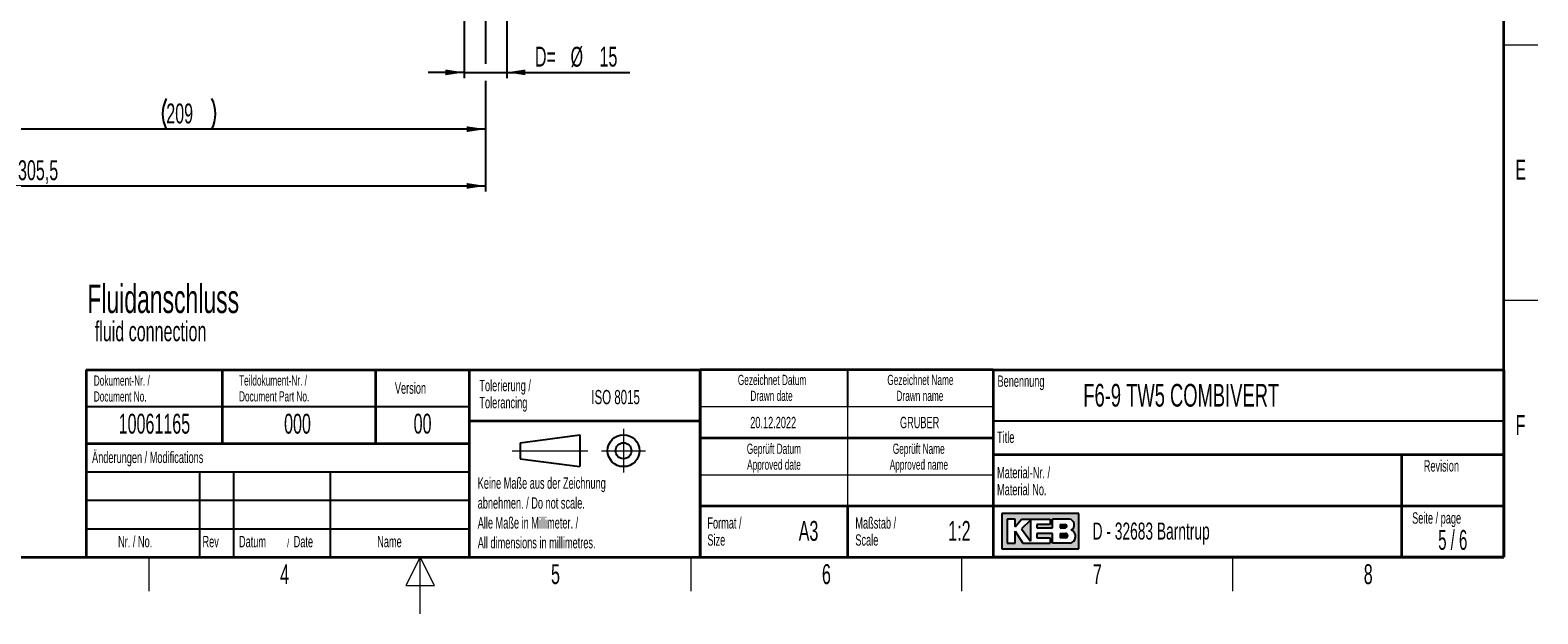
# Paper-space layout 'Blatt5' of a CAD drawing. Header units: millimetres. Extents: x 5 to 418, y 2 to 292.
# Tile 10 of 18: x 148 to 414, y 2 to 105. Entities that reach past the tile are written whole.
import ezdxf

# ---------------------------------------------------------------- set-up
doc = ezdxf.new("R2010")
doc.units = ezdxf.units.MM
doc.layers.add('SLD-0', color=7, linetype='Continuous')
doc.styles.add('SLDTEXTSTYLE0', font='TXT', dxfattribs={"width": 0.605})
doc.styles.add('SLDTEXTSTYLE1', font='TXT', dxfattribs={"width": 0.563})
doc.dimstyles.new('SLDDIMSTYLE3', dxfattribs={"dimtxt": 3.5, "dimasz": 3.302, "dimexe": 0, "dimexo": 0.0625, "dimgap": 0.875, "dimtad": 1, "dimlfac": 2, "dimrnd": 1e-09, "dimzin": 12, "dimdsep": 46, "dimtxsty": 'SLDTEXTSTYLE0', "dimsah": 1, "dimcen": 0.09, "dimadec": 0, "dimazin": 3, "dimtfac": 1, "dimtmove": 0, "dimatfit": 0, "dimfxl": 1, "dimfrac": 2, "dimtolj": 1, "dimtzin": 12, "dimarcsym": 0})
doc.dimstyles.new('SLDDIMSTYLE4', dxfattribs={"dimtxt": 3.5, "dimasz": 3.302, "dimexe": 0, "dimexo": 0.0625, "dimgap": 0.875, "dimtad": 1, "dimlfac": 2, "dimrnd": 1e-09, "dimzin": 12, "dimdsep": 46, "dimtxsty": 'SLDTEXTSTYLE0', "dimsah": 1, "dimcen": 0.09, "dimadec": 0, "dimazin": 3, "dimtfac": 1, "dimtofl": 0, "dimtmove": 0, "dimatfit": 3, "dimfxl": 1, "dimfrac": 2, "dimtolj": 1, "dimtzin": 12, "dimarcsym": 0})

# ---------------------------------------------------------------- blocks, each defined once
blk = doc.blocks.new('_D_31')
at = {"layer": 'SLD-0', "color": 7}
for p, q in [((124.0047567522, 123.6299808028), (124.0047567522, 86.3799808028)), ((228.5047567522, 123.6299808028), (228.5047567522, 98.8799808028)), ((228.5047567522, 95.8799808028), (228.5047567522, 86.3799808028)), ((228.5047567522, 87.3799808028), (124.0047567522, 87.3799808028))]:
    blk.add_line(p, q, dxfattribs=at)
for centre, radius, start, end in [((177.6158678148, 90.065744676), 6.00555059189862, 153.4349488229, 206.5650511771), ((174.8936454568, 90.065744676), 6.005550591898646, 333.4349488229, 26.5650511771)]:
    blk.add_arc(centre, radius, start, end, dxfattribs=at)
for points in [[(124.0047567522, 87.3799808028), (127.3067567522, 86.8719808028), (127.3067567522, 87.8879808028)], [(228.5047567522, 87.3799808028), (225.2027567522, 87.8879808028), (225.2027567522, 86.8719808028)]]:
    blk.add_solid(points, dxfattribs=at)
at = {"layer": 'SLD-0', "color": 7, "insert": (172.2443400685, 91.8917181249), "char_height": 3.5, "attachment_point": 1, "style": 'SLDTEXTSTYLE0'}
blk.add_mtext('209', dxfattribs=at)
blk = doc.blocks.new('_D_32')
at = {"layer": 'SLD-0', "color": 7}
for p, q in [((224.7547567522, 123.6299808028), (224.7547567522, 96.3799808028)), ((232.2547567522, 123.6299808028), (232.2547567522, 96.3799808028)), ((224.7547567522, 97.3799808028), (218.4047567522, 97.3799808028)), ((224.7547567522, 97.3799808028), (232.2547567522, 97.3799808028)), ((232.2547567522, 97.3799808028), (253.9573624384, 97.3799808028))]:
    blk.add_line(p, q, dxfattribs=at)
for points in [[(224.7547567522, 97.3799808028), (221.4527567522, 97.8879808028), (221.4527567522, 96.8719808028)], [(232.2547567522, 97.3799808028), (235.5567567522, 96.8719808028), (235.5567567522, 97.8879808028)]]:
    blk.add_solid(points, dxfattribs=at)
at = {"layer": 'SLD-0', "color": 7, "char_height": 3.5, "attachment_point": 1, "style": 'SLDTEXTSTYLE0'}
for s, insert in [('D=', (237.2266329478, 101.9014402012)), ('%%c', (243.5071883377, 101.891717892)), ('15', (248.6101403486, 101.9014402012))]:
    blk.add_mtext(s, dxfattribs=dict(at, insert=insert))
blk = doc.blocks.new('_D_34')
at = {"layer": 'SLD-0', "color": 7}
for p, q in [((75.7547567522, 148.3358855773), (75.7547567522, 141.3799808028)), ((75.7547567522, 138.3799808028), (75.7547567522, 125.1299808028)), ((228.5047567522, 123.6299808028), (228.5047567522, 98.8799808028)), ((75.7547567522, 122.1299808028), (75.7547567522, 108.8799808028)), ((75.7547567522, 105.8799808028), (75.7547567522, 76.3799808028)), ((228.5047567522, 95.8799808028), (228.5047567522, 76.3799808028)), ((75.7547567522, 77.3799808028), (228.5047567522, 77.3799808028))]:
    blk.add_line(p, q, dxfattribs=at)
for points in [[(75.7547567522, 77.3799808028), (79.0567567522, 76.8719808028), (79.0567567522, 77.8879808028)], [(228.5047567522, 77.3799808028), (225.2027567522, 77.8879808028), (225.2027567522, 76.8719808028)]]:
    blk.add_solid(points, dxfattribs=at)
at = {"layer": 'SLD-0', "color": 7, "insert": (146.1141319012, 81.8917181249), "char_height": 3.5, "attachment_point": 1, "style": 'SLDTEXTSTYLE0'}
blk.add_mtext('305,5', dxfattribs=at)

psp = doc.layouts.new('Blatt5')

# ---------------------------------------------------------------- hatches: boundary and pattern name
at = {"linetype": 'Continuous'}
h = psp.add_hatch(color=7, dxfattribs=at)
h.paths.add_polyline_path([(319.519086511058, 13.45626988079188), (333.083981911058, 13.45626988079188), (333.083981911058, 19.65736492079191), (319.519086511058, 19.65736492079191)], flags=0)
edge = h.paths.add_edge_path(flags=0)
edge.add_arc((331.3188604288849, 15.61738520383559), 1.20464082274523, -81.72003226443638, 70.1709600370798, ccw=False)
edge.add_line((331.4923410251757, 14.42530131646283), (331.480008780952, 14.42519098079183))
edge.add_line((331.480008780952, 14.42519098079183), (328.4331606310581, 14.42519098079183))
edge.add_line((328.4331606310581, 14.42519098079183), (328.4331606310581, 16.16924896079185))
edge.add_line((328.4331606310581, 16.16924896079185), (325.7201815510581, 16.16924896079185))
edge.add_line((325.7201815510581, 16.16924896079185), (325.7201815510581, 15.39411208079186))
edge.add_line((325.7201815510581, 15.39411208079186), (328.0455921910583, 15.39411208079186))
edge.add_line((328.0455921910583, 15.39411208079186), (328.0455921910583, 14.42519098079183))
edge.add_line((328.0455921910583, 14.42519098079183), (323.2009866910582, 14.42519098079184))
edge.add_line((323.2009866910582, 14.42519098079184), (321.8444971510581, 16.55681740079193))
edge.add_line((321.8444971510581, 16.55681740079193), (321.8444971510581, 14.42519098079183))
edge.add_line((321.8444971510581, 14.42519098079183), (320.4880076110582, 14.42519098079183))
edge.add_line((320.4880076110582, 14.42519098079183), (320.4880076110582, 18.68844382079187))
edge.add_line((320.4880076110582, 18.68844382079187), (321.8444971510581, 18.68844382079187))
edge.add_line((321.8444971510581, 18.68844382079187), (321.8444971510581, 17.33195428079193))
edge.add_line((321.8444971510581, 17.33195428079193), (323.0072024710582, 18.68844382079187))
edge.add_line((323.0072024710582, 18.68844382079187), (328.0455921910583, 18.68844382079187))
edge.add_line((328.0455921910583, 18.68844382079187), (328.0455921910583, 17.71952272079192))
edge.add_line((328.0455921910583, 17.71952272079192), (325.7201815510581, 17.71952272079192))
edge.add_line((325.7201815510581, 17.71952272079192), (325.7201815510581, 17.13817006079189))
edge.add_line((325.7201815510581, 17.13817006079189), (328.4331606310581, 17.13817006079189))
edge.add_line((328.4331606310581, 17.13817006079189), (328.4331606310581, 18.68844382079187))
edge.add_line((328.4331606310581, 18.68844382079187), (331.4242487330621, 18.68844382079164))
edge.add_line((331.4242487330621, 18.68844382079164), (331.4256482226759, 18.68844382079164))
edge.add_line((331.4256482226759, 18.68844382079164), (331.4259454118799, 18.68845828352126))
edge.add_arc((331.2860949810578, 17.67430640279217), 1.023749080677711, -64.45894120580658, 82.14849338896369, ccw=False)
psp.add_hatch(color=7, dxfattribs=at).paths.add_polyline_path([(324.5574762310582, 14.81275942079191), (324.557476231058, 18.49465960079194), (323.0072024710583, 16.94438584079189)], flags=0)
h = psp.add_hatch(color=7, dxfattribs=at)
edge = h.paths.add_edge_path(flags=0)
edge.add_line((329.7896501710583, 17.13817006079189), (330.6013652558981, 17.13817006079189))
edge.add_arc((330.6568434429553, 17.42884639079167), 0.2959232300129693, 259.1945394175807, 460.8054605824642)
edge.add_line((330.6013652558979, 17.71952272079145), (329.7896501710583, 17.71952272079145))
edge.add_line((329.7896501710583, 17.71952272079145), (329.7896501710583, 17.13817006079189))
h = psp.add_hatch(color=7, dxfattribs=at)
edge = h.paths.add_edge_path(flags=0)
edge.add_line((329.7896501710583, 15.39411208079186), (330.7588584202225, 15.39411208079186))
edge.add_arc((330.7588584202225, 15.78168052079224), 0.3875684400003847, 270.0000000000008, 450.0000000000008)
edge.add_line((330.7588584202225, 16.16924896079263), (330.7386620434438, 16.16924896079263))
edge.add_line((330.7386620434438, 16.16924896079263), (329.7896501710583, 16.16924896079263))
edge.add_line((329.7896501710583, 16.16924896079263), (329.7896501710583, 15.39411208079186))

# ---------------------------------------------------------------- linework, layer by layer
at = {"layer": 'SLD-0', "lineweight": 35}
for p, q in [((408, 12), (408, 282.5)), ((158.116731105, 45.0000000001), (225.616731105, 45.0000000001)), ((158.116731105, 45.0000000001), (158.116731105, 32.0000000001)), ((182.116731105, 45.0000000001), (182.116731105, 32.0000000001)), ((209.116731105, 45.0000000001), (209.116731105, 32.0000000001)), ((225.616731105, 45.0000000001), (225.616731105, 32.0000000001)), ((225.616731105, 45), (266.3304509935, 45)), ((225.616731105, 45), (225.616731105, 36)), ((266.3304509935, 12), (266.3304509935, 45)), ((266.3304509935, 45), (266.3304509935, 12)), ((318, 45), (266.3304509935, 45)), ((318, 45), (318, 12)), ((318, 45), (318, 40.1053465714)), ((318, 45), (408, 45)), ((318, 45), (318, 12)), ((408, 45), (408, 12)), ((225.616731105, 36), (266.3304509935, 36)), ((225.616731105, 36), (225.616731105, 12)), ((158.116731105, 31.9999999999), (158.116731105, 12)), ((158.116731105, 31.9999999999), (225.616731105, 31.9999999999)), ((225.616731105, 31.9999999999), (225.616731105, 12)), ((266.3304509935, 33), (318, 33)), ((408, 30), (318, 30)), ((390, 12), (390, 30)), ((266.3304509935, 21), (318, 21)), ((292.3304509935, 21), (292.3304509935, 12)), ((318, 21), (390, 21)), ((390, 21), (408, 21)), ((26, 12), (408, 12)), ((158.116731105, 12), (225.616731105, 12)), ((225.616731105, 12), (266.3304509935, 12)), ((266.3304509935, 12), (318, 12)), ((408, 12), (318, 12))]:
    psp.add_line(p, q, dxfattribs=at)
at = {"layer": 'SLD-0', "lineweight": 18}
for p, q in [((408, 102.25), (414, 102.25)), ((408, 57.25), (414, 57.25)), ((266.3304509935, 38.5), (318, 38.5)), ((292.3304509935, 38.5), (292.3304509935, 33)), ((252.8396209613, 34.5746449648), (252.8396209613, 26.8746449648)), ((292.3304509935, 33), (292.3304509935, 26.5)), ((233.2396209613, 30.7246449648), (246.5396209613, 30.7246449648)), ((248.9896209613, 30.7246449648), (256.6896209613, 30.7246449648)), ((266.3304509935, 26.5), (318, 26.5)), ((292.3304509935, 26.5), (292.3304509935, 21)), ((169.25, 6), (169.25, 12)), ((217, 12), (214.5, 7)), ((217, 2), (217, 12)), ((219.5, 7), (217, 12)), ((264.75, 6), (264.75, 12)), ((312.5, 6), (312.5, 12)), ((360.25, 6), (360.25, 12)), ((214.5, 7), (219.5, 7))]:
    psp.add_line(p, q, dxfattribs=at)
at = {"layer": 'SLD-0'}
for p, q in [((292.3304509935, 45), (292.3304509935, 38.5)), ((158.116731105, 38.5000000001), (225.616731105, 38.5000000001)), ((318, 36), (408, 36)), ((158.116731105, 27), (225.616731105, 27)), ((178.116731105, 27), (178.116731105, 12)), ((184.116731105, 27), (184.116731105, 12)), ((201.116731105, 27), (201.116731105, 12)), ((158.116731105, 22), (225.616731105, 22)), ((331.4242487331, 18.6884438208), (331.4256482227, 18.6884438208)), ((331.4256482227, 18.6884438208), (331.4259454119, 18.6884582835)), ((158.116731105, 17), (225.616731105, 17)), ((331.480008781, 14.4251909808), (331.4923410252, 14.4253013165))]:
    psp.add_line(p, q, dxfattribs=at)
at = {"layer": 'SLD-0', "lineweight": 25}
for p, q in [((158.116731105, 32.0000000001), (225.616731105, 32.0000000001)), ((234.6396209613, 32.1246449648), (245.1396209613, 33.5246449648)), ((234.6396209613, 32.1246449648), (234.6396209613, 29.3246449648)), ((245.1396209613, 33.5246449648), (245.1396209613, 27.9246449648)), ((234.6396209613, 29.3246449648), (245.1396209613, 27.9246449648))]:
    psp.add_line(p, q, dxfattribs=at)
at = {"layer": 'SLD-0', "linetype": 'Continuous'}
for p, q in [((333.0839819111, 19.6573649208), (319.5190865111, 19.6573649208)), ((319.5190865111, 19.6573649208), (319.5190865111, 13.4562698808)), ((321.8444971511, 18.6884438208), (320.4880076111, 18.6884438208)), ((320.4880076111, 18.6884438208), (320.4880076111, 14.4251909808)), ((321.8444971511, 17.3319542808), (323.0072024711, 18.6884438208)), ((321.8444971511, 17.3319542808), (321.8444971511, 18.6884438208)), ((323.0072024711, 18.6884438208), (328.0455921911, 18.6884438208)), ((328.0455921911, 18.6884438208), (328.0455921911, 17.7195227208)), ((331.4242487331, 18.6884438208), (328.4331606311, 18.6884438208)), ((328.4331606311, 17.1381700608), (328.4331606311, 18.6884438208)), ((331.4242487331, 18.6884438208), (331.4256482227, 18.6884438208)), ((331.4256482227, 18.6884438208), (331.4259454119, 18.6884582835)), ((333.0839819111, 13.4562698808), (333.0839819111, 19.6573649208)), ((321.8444971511, 14.4251909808), (321.8444971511, 16.5568174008)), ((321.8444971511, 16.5568174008), (323.2009866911, 14.4251909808)), ((324.5574762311, 18.4946596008), (323.0072024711, 16.9443858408)), ((323.0072024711, 16.9443858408), (324.5574762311, 14.8127594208)), ((324.5574762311, 18.4946596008), (324.5574762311, 14.8127594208)), ((325.7201815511, 17.7195227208), (325.7201815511, 17.1381700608)), ((328.0455921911, 17.7195227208), (325.7201815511, 17.7195227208)), ((325.7201815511, 17.1381700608), (328.4331606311, 17.1381700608)), ((325.7201815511, 16.1692489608), (325.7201815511, 15.3941120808)), ((328.4331606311, 16.1692489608), (325.7201815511, 16.1692489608)), ((328.4331606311, 14.4251909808), (328.4331606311, 16.1692489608)), ((329.7896501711, 17.7195227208), (330.6013652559, 17.7195227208)), ((329.7896501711, 17.7195227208), (329.7896501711, 17.1381700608)), ((329.7896501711, 17.1381700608), (330.6013652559, 17.1381700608)), ((329.7896501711, 16.1692489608), (330.7588584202, 16.1692489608)), ((329.7896501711, 16.1692489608), (329.7896501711, 15.3941120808)), ((330.7386620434, 16.1692489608), (330.7588584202, 16.1692489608)), ((319.5190865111, 13.4562698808), (333.0839819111, 13.4562698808)), ((320.4880076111, 14.4251909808), (321.8444971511, 14.4251909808)), ((323.2009866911, 14.4251909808), (328.0455921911, 14.4251909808)), ((325.7201815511, 15.3941120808), (328.0455921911, 15.3941120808)), ((328.0455921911, 15.3941120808), (328.0455921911, 14.4251909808)), ((331.480008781, 14.4251909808), (328.4331606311, 14.4251909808)), ((330.7588584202, 15.3941120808), (329.7896501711, 15.3941120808)), ((331.480008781, 14.4251909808), (331.4923410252, 14.4253013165))]:
    psp.add_line(p, q, dxfattribs=at)
at = {"layer": 'SLD-0', "lineweight": 25}
for radius in [2.799999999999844, 1.400000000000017]:
    psp.add_circle((252.8396209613, 30.7246449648), radius, dxfattribs=at)
at = {"layer": 'SLD-0', "linetype": 'Continuous'}
for centre, radius, start, end in [((331.2860949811, 17.6743064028), 1.023749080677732, 295.5410587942, 82.148493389), ((330.656843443, 17.4288463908), 0.2959232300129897, 259.1945394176, 100.8054605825), ((330.7588584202, 15.7816805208), 0.3875684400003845, 270, 90), ((331.3188604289, 15.6173852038), 1.204640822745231, 278.2799677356, 70.1709600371)]:
    psp.add_arc(centre, radius, start, end, dxfattribs=at)

# ---------------------------------------------------------------- texts
at = {"layer": 'SLD-0'}
for s, insert, char_height, attachment_point, style in [('E', (410.9815679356, 82.0010772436), 3.5, 2, 'SLDTEXTSTYLE0'), ('Fluidanschluss', (158.3333333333, 59.9870054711), 5, 1, 'SLDTEXTSTYLE0'), ('fluid connection', (159.6458333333, 53.5184858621), 3.5, 1, 'SLDTEXTSTYLE0'), ('Dokument-Nr. /', (159.4706948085, 43.9891162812), 1.8, 1, 'SLDTEXTSTYLE0'), ('Teildokument-Nr. /', (185.0721201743, 44.0073193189), 1.8, 1, 'SLDTEXTSTYLE0'), ('Version', (212.5452394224, 42.7601484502), 2, 1, 'SLDTEXTSTYLE0'), ('Tolerierung /', (227.4390961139, 43.2172116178), 2, 1, 'SLDTEXTSTYLE0'), ('Gezeichnet Datum', (279.0254468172, 44.103942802), 1.8, 2, 'SLDTEXTSTYLE0'), ('Gezeichnet Name', (305.1708434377, 44.1039425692), 1.8, 2, 'SLDTEXTSTYLE0'), ('Benennung', (318.7636716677, 43.9908879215), 2, 1, 'SLDTEXTSTYLE0'), ('F6-9 TW5 COMBIVERT', (333.8826865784, 42.5045192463), 4, 1, 'SLDTEXTSTYLE0'), ('Document No.', (159.4706948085, 41.189116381), 1.8, 1, 'SLDTEXTSTYLE0'), ('Document Part No.', (185.0721201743, 41.2073194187), 1.8, 1, 'SLDTEXTSTYLE0'), ('Tolerancing', (227.4390961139, 40.2172115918), 2, 1, 'SLDTEXTSTYLE0'), ('ISO 8015', (247.1715762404, 41.4342036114), 2.5, 1, 'SLDTEXTSTYLE0'), ('Drawn date', (278.9302899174, 41.3039429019), 1.8, 2, 'SLDTEXTSTYLE0'), ('Drawn name', (305.0870934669, 41.303942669), 1.8, 2, 'SLDTEXTSTYLE0'), ('10061165', (170.1557203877, 37.2429898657), 3.5, 2, 'SLDTEXTSTYLE0'), ('000', (195.3766861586, 37.2429898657), 3.5, 2, 'SLDTEXTSTYLE0'), ('00', (217.4240130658, 37.2527124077), 3.5, 2, 'SLDTEXTSTYLE0'), ('20.12.2022', (279.2203041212, 36.6989570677), 2, 2, 'SLDTEXTSTYLE0'), ('GRUBER', (305.0347663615, 36.6989570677), 2, 2, 'SLDTEXTSTYLE0'), ('F', (410.9536166, 37.0010772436), 3.5, 2, 'SLDTEXTSTYLE0'), ('Geprüft Datum', (279.349366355, 31.9851255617), 1.8, 2, 'SLDTEXTSTYLE0'), ('Geprüft Name', (304.8761939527, 31.9851255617), 1.8, 2, 'SLDTEXTSTYLE0'), ('Title', (318.6797653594, 34.1107265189), 2, 1, 'SLDTEXTSTYLE0'), ('Änderungen / Modifications', (159.1698388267, 30.5619096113), 2, 1, 'SLDTEXTSTYLE0'), ('Approved date', (279.3620221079, 29.1851256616), 1.8, 2, 'SLDTEXTSTYLE0'), ('Approved name', (304.900256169, 29.1851256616), 1.8, 2, 'SLDTEXTSTYLE0'), ('Material-Nr. /', (318.6797653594, 27.8878268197), 2, 1, 'SLDTEXTSTYLE0'), ('Revision', (393.8965220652, 29.0591225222), 2, 1, 'SLDTEXTSTYLE0'), ('Keine Maße aus der Zeichnung', (227.1404191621, 26.0307047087), 2, 1, 'SLDTEXTSTYLE0'), ('Material No.', (318.6797653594, 24.8878267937), 2, 1, 'SLDTEXTSTYLE0'), ('abnehmen. / Do not scale.', (227.1404191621, 22.5307046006), 2, 1, 'SLDTEXTSTYLE0'), ('Alle Maße in Millimeter. /', (227.1404191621, 19.0307044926), 2, 1, 'SLDTEXTSTYLE0'), ('Format /', (267.6250939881, 19.0115942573), 2, 1, 'SLDTEXTSTYLE0'), ('Maßstab /', (293.7028556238, 19.0115944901), 2, 1, 'SLDTEXTSTYLE0'), ('Seite / page', (391.8390568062, 19.8830679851), 2, 1, 'SLDTEXTSTYLE0'), ('Size', (267.6250939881, 16.0115942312), 2, 1, 'SLDTEXTSTYLE0'), ('A3', (285.4514616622, 18.3608999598), 3.5, 2, 'SLDTEXTSTYLE0'), ('Scale', (293.7028556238, 16.011594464), 2, 1, 'SLDTEXTSTYLE0'), ('1:2', (312.0463964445, 18.3609001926), 3.5, 2, 'SLDTEXTSTYLE0'), ('D - 32683 Barntrup', (335.5202035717, 18.0786992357), 3, 1, 'SLDTEXTSTYLE0'), ('5 / 6', (399.0036827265, 16.7706515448), 3.5, 2, 'SLDTEXTSTYLE1'), ('Nr. / No.', (163.7531858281, 15.7243863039), 2, 1, 'SLDTEXTSTYLE0'), ('Rev', (178.6350602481, 15.7243863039), 2, 1, 'SLDTEXTSTYLE0'), ('Datum', (185.0629406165, 15.7243863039), 2, 1, 'SLDTEXTSTYLE0'), ('/', (193.5459265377, 15.2242968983), 1.5, 1, 'SLDTEXTSTYLE0'), ('Date', (194.7021767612, 15.7243863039), 2, 1, 'SLDTEXTSTYLE0'), ('Name', (209.4275491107, 15.7290047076), 2, 1, 'SLDTEXTSTYLE0'), ('All dimensions in millimetres.', (227.1404191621, 15.5307043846), 2, 1, 'SLDTEXTSTYLE0'), ('4', (193.1027123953, 10.7429955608), 3.5, 2, 'SLDTEXTSTYLE0'), ('5', (240.8527123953, 10.7429955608), 3.5, 2, 'SLDTEXTSTYLE0'), ('6', (288.6027123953, 10.7429955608), 3.5, 2, 'SLDTEXTSTYLE0'), ('7', (336.3527123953, 10.7429955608), 3.5, 2, 'SLDTEXTSTYLE0'), ('8', (384.1027123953, 10.7429955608), 3.5, 2, 'SLDTEXTSTYLE0')]:
    psp.add_mtext(s, dxfattribs=dict(at, insert=insert, char_height=char_height, attachment_point=attachment_point, style=style))

# ---------------------------------------------------------------- dimensions: what is measured, and where the dimension line sits
at = {"layer": 'SLD-0', "color": 7}
dim = psp.add_linear_dim(base=(228.5047567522, 77.3799808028), p1=(75.7547567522, 148.3358855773), p2=(228.5047567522, 123.6299808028), dimstyle='SLDDIMSTYLE4', dxfattribs=at)
dim.commit()
dim.dimension.update_dxf_attribs({"geometry": '_D_34', "text_midpoint": (152.1297567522, 77.3799808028), "dimtype": 160})
for base, p1, p2, text, dimstyle, picture, middle in [((124.0047567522, 87.3799808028), (228.5047567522, 123.6299808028), (124.0047567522, 123.6299808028), '(<>)', 'SLDDIMSTYLE4', '_D_31', (176.2547567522, 87.3799808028)), ((232.2547567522, 97.3799808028), (224.7547567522, 123.6299808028), (232.2547567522, 123.6299808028), 'D=%%c<>', 'SLDDIMSTYLE3', '_D_32', (245.5919976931, 97.3799808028))]:
    dim = psp.add_linear_dim(base=base, p1=p1, p2=p2, text=text, dimstyle=dimstyle, dxfattribs=at)
    dim.commit()
    dim.dimension.update_dxf_attribs({"geometry": picture, "text_midpoint": middle, "dimtype": 160})

doc.saveas('drawing.dxf')
